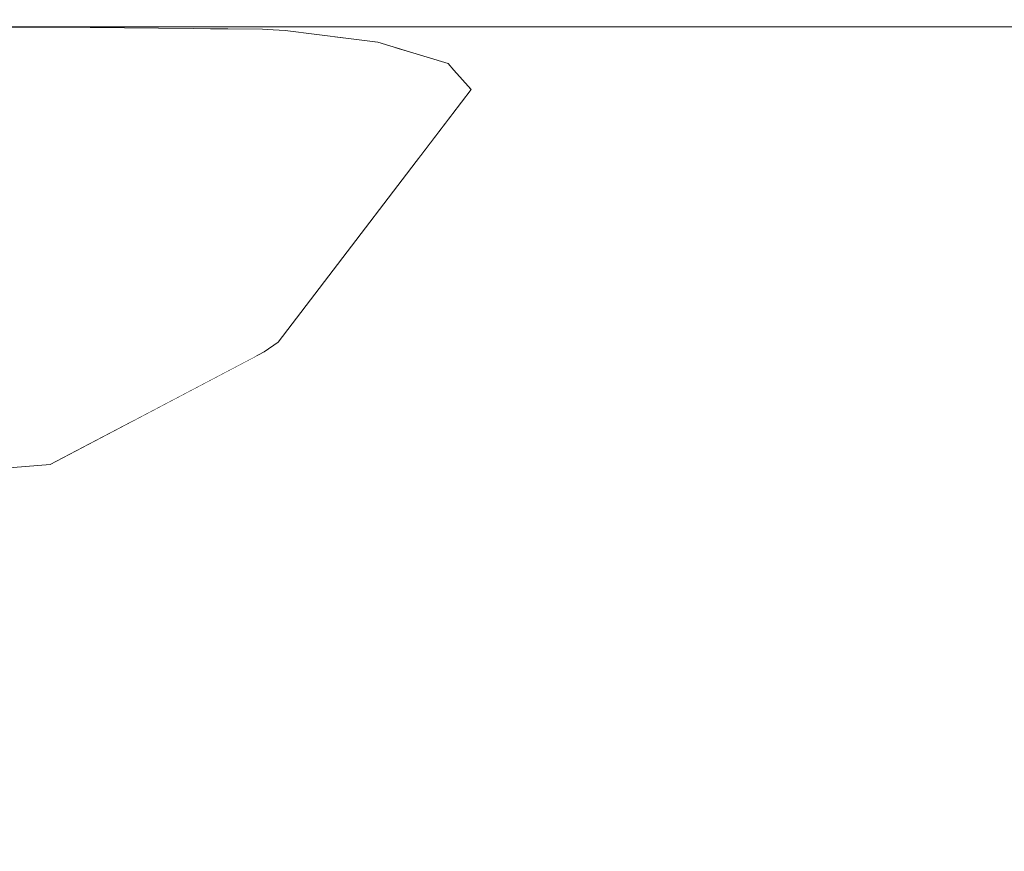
# Model space of a CAD drawing. Header units: millimetres. Extents: x 58537 to 97688, y -8921 to 14216.
# Tile 87 of 189: x 68887 to 68955, y 793 to 851. Entities that reach past the tile are written whole.
import ezdxf

# ---------------------------------------------------------------- set-up
doc = ezdxf.new("R2010")
doc.units = ezdxf.units.MM
doc.header["$MEASUREMENT"] = 0
doc.linetypes.add('Wipeout_Contour', pattern=[1000, 0, -1000])
doc.layers.add('Nowe_A-Armatura', color=7, linetype='Continuous')
doc.layers.add('Nowe_A-Wymiary-Zewnętrzne', color=7, linetype='Continuous')
doc.layers.add('Nowe_A-Armatura_Nr_pióra__1', color=7, linetype='Continuous', lineweight=13)
doc.layers.add('Nowe_A-Wymiary-Zewnętrzne_Nr_pióra__46', color=5, linetype='Continuous', lineweight=15)
doc.layers.add('Nowe_A-Wymiary-Zewnętrzne_Nr_pióra__45', color=7, linetype='Continuous', lineweight=15, true_color=0x40a5ff)
doc.layers.add('Nowe_A-Wymiary-Zewnętrzne_Nr_pióra__85', color=7, linetype='Continuous', lineweight=13, true_color=0x80c2ff)
doc.styles.add('STYL_AUTOMATYCZNY_2', font='arial.ttf')
doc.dimstyles.new('STYL_AUTOMATYCZNY__1', dxfattribs={"dimtxt": 125, "dimasz": 47.5, "dimexe": 0.18, "dimexo": 20, "dimgap": 0, "dimtad": 1, "dimdec": 1, "dimlfac": 0.1, "dimzin": 0, "dimdsep": 46, "dimtxsty": 'STYL_AUTOMATYCZNY_2', "dimblk": 'ARROWHEAD_11', "dimblk1": 'ARROWHEAD_11', "dimblk2": 'ARROWHEAD_11', "dimcen": 0.09, "dimclrd": 256, "dimclre": 256, "dimclrt": 5, "dimadec": 1, "dimazin": 0, "dimtfac": 1, "dimtdec": 4, "dimtmove": 0, "dimatfit": 3, "dimfxl": 0, "dimtolj": 1, "dimtzin": 0, "dimarcsym": 0})

# ---------------------------------------------------------------- blocks, each defined once
blk = doc.blocks.new('ElemPrzekroju_384')
at = {"color": 254, "linetype": 'Wipeout_Contour', "lineweight": 0, "ltscale": 1447302.154633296}
blk.add_wipeout([(68694.251, 690), (68700.168, 689), (68842.287, 689), (68834.763, 644.378), (68827.391, 599.666), (68818.013, 555.323), (68806.934, 511.367), (68802.678, 495.699), (69094.589, 0), (69094.589, 810), (69007.543, 810), (69007.329, 809.27), (69001.28, 791.63), (68994.489, 774.25), (68987.269, 757.06), (68979.719, 740), (68954.72, 740), (68952.32, 727), (68948.76, 714.26), (68944.09, 701.9), (68938.32, 690)], dxfattribs=at).dxf.layer = 'Nowe_A-Armatura'
blk = doc.blocks.new('ElemPrzekroju_385')
at = {"color": 254, "linetype": 'Wipeout_Contour', "lineweight": 0, "ltscale": 344448.001985}
blk.add_wipeout([(68872.83, 849.85), (68887.9, 849.85), (68888.025, 849.984), (68887.822, 849.984), (68886.587, 849.986)], dxfattribs=at).dxf.layer = 'Nowe_A-Armatura'
at = {"color": 254, "linetype": 'Wipeout_Contour', "lineweight": 0, "ltscale": 344549.918882}
blk.add_wipeout([(68902.38, 848.95), (68908.71, 849.322), (68905.29, 849.748), (68903.715, 849.85), (68902.88, 849.85)], dxfattribs=at).dxf.layer = 'Nowe_A-Armatura'
at = {"color": 254, "linetype": 'Wipeout_Contour', "lineweight": 0, "ltscale": 206890.769012}
blk.add_wipeout([(68962.58, 849.85), (68962.45, 850), (68950.509, 850)], dxfattribs=at).dxf.layer = 'Nowe_A-Armatura'
at = {"color": 254, "linetype": 'Wipeout_Contour', "lineweight": 0, "ltscale": 206891.782408}
blk.add_wipeout([(68963.03, 847.47), (68950.509, 847.47), (68963.13, 845.67)], dxfattribs=at).dxf.layer = 'Nowe_A-Armatura'
at = {"color": 254, "linetype": 'Wipeout_Contour', "lineweight": 0, "ltscale": 206658.087864}
blk.add_wipeout([(68872.83, 845.67), (68882.78, 827.33), (68887.31, 845.67)], dxfattribs=at).dxf.layer = 'Nowe_A-Armatura'
at = {"color": 254, "linetype": 'Wipeout_Contour', "lineweight": 0, "ltscale": 206664.075201}
blk.add_wipeout([(68873.56, 791.78), (68888.3, 791.78), (68888.83, 809.56)], dxfattribs=at).dxf.layer = 'Nowe_A-Armatura'
at = {"color": 254, "linetype": 'Wipeout_Contour', "lineweight": 0, "ltscale": 206875.668798}
blk.add_wipeout([(68945.72, 791.78), (68956.88, 791.78), (68959.54, 809.56)], dxfattribs=at).dxf.layer = 'Nowe_A-Armatura'
at = {"color": 254, "linetype": 'Wipeout_Contour', "lineweight": 0, "ltscale": 206649.781767}
blk.add_wipeout([(68872.83, 849.85), (68872.83, 848.95), (68887.9, 849.85)], dxfattribs=at).dxf.layer = 'Nowe_A-Armatura'
at = {"color": 254, "linetype": 'Wipeout_Contour', "lineweight": 0, "ltscale": 206725.246246}
blk.add_wipeout([(68902.895, 849.858), (68902.88, 849.85), (68903.287, 849.854)], dxfattribs=at).dxf.layer = 'Nowe_A-Armatura'
at = {"color": 254, "linetype": 'Wipeout_Contour', "lineweight": 0, "ltscale": 206730.250743}
blk.add_wipeout([(68905.29, 849.748), (68905.29, 849.85), (68904.451, 849.802)], dxfattribs=at).dxf.layer = 'Nowe_A-Armatura'
at = {"color": 254, "linetype": 'Wipeout_Contour', "lineweight": 0, "ltscale": 206879.8049}
blk.add_wipeout([(68950.509, 850), (68950.509, 849.85), (68962.58, 849.85)], dxfattribs=at).dxf.layer = 'Nowe_A-Armatura'
at = {"color": 254, "linetype": 'Wipeout_Contour', "lineweight": 0, "ltscale": 275652.909858}
blk.add_wipeout([(68908.71, 849.322), (68902.38, 848.95), (68911.696, 848.95), (68909.664, 849.203)], dxfattribs=at).dxf.layer = 'Nowe_A-Armatura'
at = {"color": 254, "linetype": 'Wipeout_Contour', "lineweight": 0, "ltscale": 206880.220967}
blk.add_wipeout([(68950.509, 845.67), (68963.13, 845.67), (68950.509, 847.47)], dxfattribs=at).dxf.layer = 'Nowe_A-Armatura'
at = {"color": 254, "linetype": 'Wipeout_Contour', "lineweight": 0, "ltscale": 206650.519707}
blk.add_wipeout([(68888.83, 809.56), (68873.56, 809.56), (68873.56, 791.78)], dxfattribs=at).dxf.layer = 'Nowe_A-Armatura'
at = {"color": 254, "linetype": 'Wipeout_Contour', "lineweight": 0, "ltscale": 206867.343857}
blk.add_wipeout([(68959.54, 809.56), (68947.67, 809.56), (68945.72, 791.78)], dxfattribs=at).dxf.layer = 'Nowe_A-Armatura'
at = {"color": 254, "linetype": 'Wipeout_Contour', "lineweight": 0, "ltscale": 206663.593876}
blk.add_wipeout([(68887.9, 849.85), (68872.83, 848.95), (68887.65, 848.95)], dxfattribs=at).dxf.layer = 'Nowe_A-Armatura'
at = {"color": 254, "linetype": 'Wipeout_Contour', "lineweight": 0, "ltscale": 206725.610319}
blk.add_wipeout([(68903.287, 849.854), (68902.88, 849.85), (68903.715, 849.85)], dxfattribs=at).dxf.layer = 'Nowe_A-Armatura'
at = {"color": 254, "linetype": 'Wipeout_Contour', "lineweight": 0, "ltscale": 206852.186997}
blk.add_wipeout([(68935.96, 849.85), (68950.509, 849.85), (68950.509, 850)], dxfattribs=at).dxf.layer = 'Nowe_A-Armatura'
at = {"color": 254, "linetype": 'Wipeout_Contour', "lineweight": 0, "ltscale": 275649.952903}
blk.add_wipeout([(68901.92, 847.47), (68912.979, 848.558), (68911.696, 848.95), (68902.38, 848.95)], dxfattribs=at).dxf.layer = 'Nowe_A-Armatura'
at = {"color": 254, "linetype": 'Wipeout_Contour', "lineweight": 0, "ltscale": 206839.0145}
blk.add_wipeout([(68932.16, 791.78), (68945.72, 791.78), (68947.67, 809.56)], dxfattribs=at).dxf.layer = 'Nowe_A-Armatura'
at = {"color": 254, "linetype": 'Wipeout_Contour', "lineweight": 0, "ltscale": 206729.21608}
blk.add_wipeout([(68905.29, 849.85), (68903.715, 849.85), (68904.451, 849.802)], dxfattribs=at).dxf.layer = 'Nowe_A-Armatura'
at = {"color": 254, "linetype": 'Wipeout_Contour', "lineweight": 0, "ltscale": 206838.652203}
blk.add_wipeout([(68950.509, 850), (68935.96, 850), (68935.96, 849.85)], dxfattribs=at).dxf.layer = 'Nowe_A-Armatura'
at = {"color": 254, "linetype": 'Wipeout_Contour', "lineweight": 0, "ltscale": 206649.491354}
blk.add_wipeout([(68872.83, 847.47), (68887.65, 848.95), (68872.83, 848.95)], dxfattribs=at).dxf.layer = 'Nowe_A-Armatura'
at = {"color": 254, "linetype": 'Wipeout_Contour', "lineweight": 0, "ltscale": 344586.371801}
blk.add_wipeout([(68912.979, 848.558), (68901.92, 847.47), (68916.3, 847.47), (68916.329, 847.536), (68913.869, 848.287)], dxfattribs=at).dxf.layer = 'Nowe_A-Armatura'
at = {"color": 254, "linetype": 'Wipeout_Contour', "lineweight": 0, "ltscale": 206827.960276}
blk.add_wipeout([(68947.67, 809.56), (68933.67, 809.56), (68932.16, 791.78)], dxfattribs=at).dxf.layer = 'Nowe_A-Armatura'
at = {"color": 254, "linetype": 'Wipeout_Contour', "lineweight": 0, "ltscale": 206663.065305}
blk.add_wipeout([(68887.65, 848.95), (68872.83, 847.47), (68887.42, 847.47)], dxfattribs=at).dxf.layer = 'Nowe_A-Armatura'
at = {"color": 254, "linetype": 'Wipeout_Contour', "lineweight": 0, "ltscale": 206765.083233}
blk.add_wipeout([(68916.3, 847.47), (68916.484, 847.488), (68916.329, 847.536)], dxfattribs=at).dxf.layer = 'Nowe_A-Armatura'
at = {"color": 254, "linetype": 'Wipeout_Contour', "lineweight": 0, "ltscale": 206883.015263}
blk.add_wipeout([(68947.67, 809.56), (68959.54, 809.56), (68961.689, 827.53)], dxfattribs=at).dxf.layer = 'Nowe_A-Armatura'
at = {"color": 254, "linetype": 'Wipeout_Contour', "lineweight": 0, "ltscale": 206694.63194}
blk.add_wipeout([(68887.65, 848.95), (68902.88, 849.85), (68887.9, 849.85)], dxfattribs=at).dxf.layer = 'Nowe_A-Armatura'
at = {"color": 254, "linetype": 'Wipeout_Contour', "lineweight": 0, "ltscale": 206764.699916}
blk.add_wipeout([(68916.484, 847.488), (68916.3, 847.47), (68916.544, 847.47)], dxfattribs=at).dxf.layer = 'Nowe_A-Armatura'
at = {"color": 254, "linetype": 'Wipeout_Contour', "lineweight": 0, "ltscale": 206873.694461}
blk.add_wipeout([(68961.689, 827.53), (68949.26, 827.54), (68947.67, 809.56)], dxfattribs=at).dxf.layer = 'Nowe_A-Armatura'
at = {"color": 254, "linetype": 'Wipeout_Contour', "lineweight": 0, "ltscale": 206708.136734}
blk.add_wipeout([(68902.88, 849.85), (68887.65, 848.95), (68902.38, 848.95)], dxfattribs=at).dxf.layer = 'Nowe_A-Armatura'
at = {"color": 254, "linetype": 'Wipeout_Contour', "lineweight": 0, "ltscale": 206844.6667}
blk.add_wipeout([(68933.67, 809.56), (68947.67, 809.56), (68949.26, 827.54)], dxfattribs=at).dxf.layer = 'Nowe_A-Armatura'
at = {"color": 254, "linetype": 'Wipeout_Contour', "lineweight": 0, "ltscale": 275582.759364}
blk.add_wipeout([(68888.025, 849.984), (68887.9, 849.85), (68895.607, 849.926), (68889.47, 849.983)], dxfattribs=at).dxf.layer = 'Nowe_A-Armatura'
at = {"color": 254, "linetype": 'Wipeout_Contour', "lineweight": 0, "ltscale": 206693.612632}
blk.add_wipeout([(68887.42, 847.47), (68902.38, 848.95), (68887.65, 848.95)], dxfattribs=at).dxf.layer = 'Nowe_A-Armatura'
at = {"color": 254, "linetype": 'Wipeout_Contour', "lineweight": 0, "ltscale": 206832.960709}
blk.add_wipeout([(68949.26, 827.54), (68934.92, 827.54), (68933.67, 809.56)], dxfattribs=at).dxf.layer = 'Nowe_A-Armatura'
at = {"color": 254, "linetype": 'Wipeout_Contour', "lineweight": 0, "ltscale": 275609.723694}
blk.add_wipeout([(68887.9, 849.85), (68902.88, 849.85), (68902.895, 849.858), (68895.607, 849.926)], dxfattribs=at).dxf.layer = 'Nowe_A-Armatura'
at = {"color": 254, "linetype": 'Wipeout_Contour', "lineweight": 0, "ltscale": 206706.897215}
blk.add_wipeout([(68902.38, 848.95), (68887.42, 847.47), (68901.92, 847.47)], dxfattribs=at).dxf.layer = 'Nowe_A-Armatura'
at = {"color": 254, "linetype": 'Wipeout_Contour', "lineweight": 0, "ltscale": 206888.791992}
blk.add_wipeout([(68949.26, 827.54), (68961.689, 827.53), (68963.129, 845.67)], dxfattribs=at).dxf.layer = 'Nowe_A-Armatura'
at = {"color": 254, "linetype": 'Wipeout_Contour', "lineweight": 0, "ltscale": 206681.987272}
blk.add_wipeout([(68889.47, 849.983), (68889.47, 850), (68887.822, 849.984)], dxfattribs=at).dxf.layer = 'Nowe_A-Armatura'
at = {"color": 254, "linetype": 'Wipeout_Contour', "lineweight": 0, "ltscale": 275630.966798}
blk.add_wipeout([(68903.715, 849.85), (68905.29, 849.85), (68905.29, 850), (68896.533, 849.917)], dxfattribs=at).dxf.layer = 'Nowe_A-Armatura'
at = {"color": 254, "linetype": 'Wipeout_Contour', "lineweight": 0, "ltscale": 206649.202788}
blk.add_wipeout([(68872.83, 845.67), (68887.42, 847.47), (68872.83, 847.47)], dxfattribs=at).dxf.layer = 'Nowe_A-Armatura'
at = {"color": 254, "linetype": 'Wipeout_Contour', "lineweight": 0, "ltscale": 206878.651003}
blk.add_wipeout([(68949.26, 827.54), (68963.129, 845.67), (68950.509, 845.67)], dxfattribs=at).dxf.layer = 'Nowe_A-Armatura'
at = {"color": 254, "linetype": 'Wipeout_Contour', "lineweight": 0, "ltscale": 206666.192126}
blk.add_wipeout([(68889.47, 850), (68873.56, 849.998), (68887.822, 849.984)], dxfattribs=at).dxf.layer = 'Nowe_A-Armatura'
at = {"color": 254, "linetype": 'Wipeout_Contour', "lineweight": 0, "ltscale": 206662.654898}
blk.add_wipeout([(68887.42, 847.47), (68872.83, 845.67), (68887.31, 845.67)], dxfattribs=at).dxf.layer = 'Nowe_A-Armatura'
at = {"color": 254, "linetype": 'Wipeout_Contour', "lineweight": 0, "ltscale": 206849.381363}
blk.add_wipeout([(68934.92, 827.54), (68949.26, 827.54), (68950.509, 845.67)], dxfattribs=at).dxf.layer = 'Nowe_A-Armatura'
at = {"color": 254, "linetype": 'Wipeout_Contour', "lineweight": 0, "ltscale": 275602.297078}
blk.add_wipeout([(68905.29, 850), (68889.47, 850), (68889.47, 849.983), (68896.533, 849.917)], dxfattribs=at).dxf.layer = 'Nowe_A-Armatura'
at = {"color": 254, "linetype": 'Wipeout_Contour', "lineweight": 0, "ltscale": 206681.867654}
blk.add_wipeout([(68896.49, 827.3), (68887.31, 845.67), (68882.78, 827.33)], dxfattribs=at).dxf.layer = 'Nowe_A-Armatura'
at = {"color": 254, "linetype": 'Wipeout_Contour', "lineweight": 0, "ltscale": 206837.167512}
blk.add_wipeout([(68950.509, 845.67), (68935.96, 845.67), (68934.92, 827.54)], dxfattribs=at).dxf.layer = 'Nowe_A-Armatura'
at = {"layer": 'Nowe_A-Armatura_Nr_pióra__1', "color": 7, "linetype": 'Continuous', "lineweight": 13}
blk.add_line((68889.47, 850), (68873.56, 850), dxfattribs=at)
at = {"color": 254, "linetype": 'Wipeout_Contour', "lineweight": 0, "ltscale": 206852.053084}
blk.add_wipeout([(68935.96, 845.67), (68950.509, 845.67), (68950.509, 847.47)], dxfattribs=at).dxf.layer = 'Nowe_A-Armatura'
at = {"color": 254, "linetype": 'Wipeout_Contour', "lineweight": 0, "ltscale": 206700.734431}
blk.add_wipeout([(68887.31, 845.67), (68896.49, 827.3), (68901.72, 845.67)], dxfattribs=at).dxf.layer = 'Nowe_A-Armatura'
at = {"color": 254, "linetype": 'Wipeout_Contour', "lineweight": 0, "ltscale": 206692.761966}
blk.add_wipeout([(68887.31, 845.67), (68901.92, 847.47), (68887.42, 847.47)], dxfattribs=at).dxf.layer = 'Nowe_A-Armatura'
at = {"color": 254, "linetype": 'Wipeout_Contour', "lineweight": 0, "ltscale": 206838.538485}
blk.add_wipeout([(68950.509, 847.47), (68935.96, 847.47), (68935.96, 845.67)], dxfattribs=at).dxf.layer = 'Nowe_A-Armatura'
at = {"color": 254, "linetype": 'Wipeout_Contour', "lineweight": 0, "ltscale": 344473.462927}
blk.add_wipeout([(68882.78, 827.33), (68885.781, 819.492), (68889.062, 819.763), (68894.806, 822.788), (68896.49, 827.3)], dxfattribs=at).dxf.layer = 'Nowe_A-Armatura'
at = {"color": 254, "linetype": 'Wipeout_Contour', "lineweight": 0, "ltscale": 206891.539788}
blk.add_wipeout([(68962.819, 848.95), (68950.509, 848.95), (68963.03, 847.47)], dxfattribs=at).dxf.layer = 'Nowe_A-Armatura'
at = {"color": 254, "linetype": 'Wipeout_Contour', "lineweight": 0, "ltscale": 206706.047775}
blk.add_wipeout([(68901.92, 847.47), (68887.31, 845.67), (68901.72, 845.67)], dxfattribs=at).dxf.layer = 'Nowe_A-Armatura'
at = {"color": 254, "linetype": 'Wipeout_Contour', "lineweight": 0, "ltscale": 275552.131913}
blk.add_wipeout([(68873.56, 809.56), (68888.83, 809.56), (68889.062, 819.763), (68881.945, 819.175)], dxfattribs=at).dxf.layer = 'Nowe_A-Armatura'
at = {"color": 254, "linetype": 'Wipeout_Contour', "lineweight": 0, "ltscale": 206880.183374}
blk.add_wipeout([(68950.509, 847.47), (68963.03, 847.47), (68950.509, 848.95)], dxfattribs=at).dxf.layer = 'Nowe_A-Armatura'
at = {"color": 254, "linetype": 'Wipeout_Contour', "lineweight": 0, "ltscale": 413447.600292}
blk.add_wipeout([(68896.49, 827.3), (68903.327, 827.275), (68903.831, 827.54), (68904.808, 828.218), (68907.803, 832.136), (68901.72, 845.67)], dxfattribs=at).dxf.layer = 'Nowe_A-Armatura'
at = {"color": 254, "linetype": 'Wipeout_Contour', "lineweight": 0, "ltscale": 206708.933958}
blk.add_wipeout([(68888.3, 791.78), (68903.17, 791.78), (68904.06, 809.56)], dxfattribs=at).dxf.layer = 'Nowe_A-Armatura'
at = {"color": 254, "linetype": 'Wipeout_Contour', "lineweight": 0, "ltscale": 206852.11548}
blk.add_wipeout([(68935.96, 847.47), (68950.509, 847.47), (68950.509, 848.95)], dxfattribs=at).dxf.layer = 'Nowe_A-Armatura'
at = {"color": 254, "linetype": 'Wipeout_Contour', "lineweight": 0, "ltscale": 275660.197923}
blk.add_wipeout([(68901.72, 845.67), (68907.803, 832.136), (68914.431, 840.81), (68916.02, 845.67)], dxfattribs=at).dxf.layer = 'Nowe_A-Armatura'
at = {"color": 254, "linetype": 'Wipeout_Contour', "lineweight": 0, "ltscale": 206703.395621}
blk.add_wipeout([(68894.806, 822.788), (68897.434, 824.172), (68896.49, 827.3)], dxfattribs=at).dxf.layer = 'Nowe_A-Armatura'
at = {"color": 254, "linetype": 'Wipeout_Contour', "lineweight": 0, "ltscale": 206695.722999}
blk.add_wipeout([(68904.06, 809.56), (68888.83, 809.56), (68888.3, 791.78)], dxfattribs=at).dxf.layer = 'Nowe_A-Armatura'
at = {"color": 254, "linetype": 'Wipeout_Contour', "lineweight": 0, "ltscale": 206838.597015}
blk.add_wipeout([(68950.509, 848.95), (68935.96, 848.95), (68935.96, 847.47)], dxfattribs=at).dxf.layer = 'Nowe_A-Armatura'
at = {"color": 254, "linetype": 'Wipeout_Contour', "lineweight": 0, "ltscale": 206736.042507}
blk.add_wipeout([(68901.72, 845.67), (68916.3, 847.47), (68901.92, 847.47)], dxfattribs=at).dxf.layer = 'Nowe_A-Armatura'
at = {"color": 254, "linetype": 'Wipeout_Contour', "lineweight": 0, "ltscale": 206712.480238}
blk.add_wipeout([(68896.49, 827.3), (68897.434, 824.172), (68903.327, 827.275)], dxfattribs=at).dxf.layer = 'Nowe_A-Armatura'
at = {"color": 254, "linetype": 'Wipeout_Contour', "lineweight": 0, "ltscale": 206891.13292}
blk.add_wipeout([(68962.819, 848.95), (68962.58, 849.85), (68950.509, 849.85)], dxfattribs=at).dxf.layer = 'Nowe_A-Armatura'
at = {"color": 254, "linetype": 'Wipeout_Contour', "lineweight": 0, "ltscale": 206749.140041}
blk.add_wipeout([(68916.3, 847.47), (68901.72, 845.67), (68916.02, 845.67)], dxfattribs=at).dxf.layer = 'Nowe_A-Armatura'
at = {"color": 254, "linetype": 'Wipeout_Contour', "lineweight": 0, "ltscale": 206711.699757}
blk.add_wipeout([(68888.83, 809.56), (68904.06, 809.56), (68904.79, 827.54)], dxfattribs=at).dxf.layer = 'Nowe_A-Armatura'
at = {"color": 254, "linetype": 'Wipeout_Contour', "lineweight": 0, "ltscale": 206880.020863}
blk.add_wipeout([(68950.509, 849.85), (68950.509, 848.95), (68962.819, 848.95)], dxfattribs=at).dxf.layer = 'Nowe_A-Armatura'
at = {"color": 254, "linetype": 'Wipeout_Contour', "lineweight": 0, "ltscale": 206762.475747}
blk.add_wipeout([(68914.431, 840.81), (68916.731, 843.82), (68916.02, 845.67)], dxfattribs=at).dxf.layer = 'Nowe_A-Armatura'
at = {"color": 254, "linetype": 'Wipeout_Contour', "lineweight": 0, "ltscale": 275606.13661}
blk.add_wipeout([(68904.79, 827.54), (68903.831, 827.54), (68889.062, 819.763), (68888.83, 809.56)], dxfattribs=at).dxf.layer = 'Nowe_A-Armatura'
at = {"color": 254, "linetype": 'Wipeout_Contour', "lineweight": 0, "ltscale": 206852.162975}
blk.add_wipeout([(68935.96, 848.95), (68950.509, 848.95), (68950.509, 849.85)], dxfattribs=at).dxf.layer = 'Nowe_A-Armatura'
at = {"color": 254, "linetype": 'Wipeout_Contour', "lineweight": 0, "ltscale": 206766.609418}
blk.add_wipeout([(68918.145, 845.67), (68916.02, 845.67), (68916.731, 843.82)], dxfattribs=at).dxf.layer = 'Nowe_A-Armatura'
at = {"color": 254, "linetype": 'Wipeout_Contour', "lineweight": 0, "ltscale": 206727.857334}
blk.add_wipeout([(68903.831, 827.54), (68904.79, 827.54), (68904.808, 828.218)], dxfattribs=at).dxf.layer = 'Nowe_A-Armatura'
at = {"color": 254, "linetype": 'Wipeout_Contour', "lineweight": 0, "ltscale": 206753.549921}
blk.add_wipeout([(68903.17, 791.78), (68917.88, 791.78), (68919.08, 809.56)], dxfattribs=at).dxf.layer = 'Nowe_A-Armatura'
at = {"color": 254, "linetype": 'Wipeout_Contour', "lineweight": 0, "ltscale": 206838.63741}
blk.add_wipeout([(68950.509, 849.85), (68935.96, 849.85), (68935.96, 848.95)], dxfattribs=at).dxf.layer = 'Nowe_A-Armatura'
at = {"color": 254, "linetype": 'Wipeout_Contour', "lineweight": 0, "ltscale": 344610.34492}
blk.add_wipeout([(68916.3, 847.47), (68916.02, 845.67), (68917.931, 845.91), (68916.945, 847.019), (68916.544, 847.47)], dxfattribs=at).dxf.layer = 'Nowe_A-Armatura'
at = {"color": 254, "linetype": 'Wipeout_Contour', "lineweight": 0, "ltscale": 206740.817619}
blk.add_wipeout([(68919.08, 809.56), (68904.06, 809.56), (68903.17, 791.78)], dxfattribs=at).dxf.layer = 'Nowe_A-Armatura'
at = {"layer": 'Nowe_A-Armatura_Nr_pióra__1', "color": 7, "linetype": 'Continuous', "lineweight": 13}
blk.add_line((68962.45, 850), (68950.509, 850), dxfattribs=at)
at = {"color": 254, "linetype": 'Wipeout_Contour', "lineweight": 0, "ltscale": 206767.258317}
blk.add_wipeout([(68916.02, 845.67), (68918.145, 845.67), (68917.931, 845.91)], dxfattribs=at).dxf.layer = 'Nowe_A-Armatura'
at = {"color": 254, "linetype": 'Wipeout_Contour', "lineweight": 0, "ltscale": 206757.23208}
blk.add_wipeout([(68904.06, 809.56), (68919.08, 809.56), (68920.06, 827.54)], dxfattribs=at).dxf.layer = 'Nowe_A-Armatura'
at = {"color": 254, "linetype": 'Wipeout_Contour', "lineweight": 0, "ltscale": 206744.061582}
blk.add_wipeout([(68920.06, 827.54), (68904.79, 827.54), (68904.06, 809.56)], dxfattribs=at).dxf.layer = 'Nowe_A-Armatura'
at = {"color": 254, "linetype": 'Wipeout_Contour', "lineweight": 0, "ltscale": 206760.356289}
blk.add_wipeout([(68904.79, 827.54), (68920.06, 827.54), (68920.84, 845.67)], dxfattribs=at).dxf.layer = 'Nowe_A-Armatura'
at = {"color": 254, "linetype": 'Wipeout_Contour', "lineweight": 0, "ltscale": 206797.147207}
blk.add_wipeout([(68917.88, 791.78), (68932.16, 791.78), (68933.67, 809.56)], dxfattribs=at).dxf.layer = 'Nowe_A-Armatura'
at = {"color": 254, "linetype": 'Wipeout_Contour', "lineweight": 0, "ltscale": 275669.072258}
blk.add_wipeout([(68920.84, 845.67), (68918.145, 845.67), (68904.808, 828.218), (68904.79, 827.54)], dxfattribs=at).dxf.layer = 'Nowe_A-Armatura'
at = {"color": 254, "linetype": 'Wipeout_Contour', "lineweight": 0, "ltscale": 206785.114548}
blk.add_wipeout([(68933.67, 809.56), (68919.08, 809.56), (68917.88, 791.78)], dxfattribs=at).dxf.layer = 'Nowe_A-Armatura'
at = {"color": 254, "linetype": 'Wipeout_Contour', "lineweight": 0, "ltscale": 275697.249647}
blk.add_wipeout([(68918.145, 845.67), (68920.84, 845.67), (68920.84, 847.47), (68916.945, 847.019)], dxfattribs=at).dxf.layer = 'Nowe_A-Armatura'
at = {"color": 254, "linetype": 'Wipeout_Contour', "lineweight": 0, "ltscale": 206801.71663}
blk.add_wipeout([(68919.08, 809.56), (68933.67, 809.56), (68934.92, 827.54)], dxfattribs=at).dxf.layer = 'Nowe_A-Armatura'
at = {"layer": 'Nowe_A-Armatura_Nr_pióra__1', "color": 7, "linetype": 'Continuous', "lineweight": 13, "flags": 128}
blk.add_lwpolyline([(68662.69, 818.665), (68769.474, 818.665), (68873.56, 818.665), (68881.945, 819.175), (68889.062, 819.763), (68903.831, 827.54), (68904.808, 828.218), (68918.145, 845.67)], dxfattribs=at)
at = {"color": 254, "linetype": 'Wipeout_Contour', "lineweight": 0, "ltscale": 206770.367522}
blk.add_wipeout([(68920.84, 847.47), (68916.544, 847.47), (68916.945, 847.019)], dxfattribs=at).dxf.layer = 'Nowe_A-Armatura'
at = {"color": 254, "linetype": 'Wipeout_Contour', "lineweight": 0, "ltscale": 206789.19213}
blk.add_wipeout([(68934.92, 827.54), (68920.06, 827.54), (68919.08, 809.56)], dxfattribs=at).dxf.layer = 'Nowe_A-Armatura'
at = {"color": 254, "linetype": 'Wipeout_Contour', "lineweight": 0, "ltscale": 206805.61979}
blk.add_wipeout([(68920.06, 827.54), (68934.92, 827.54), (68935.96, 845.67)], dxfattribs=at).dxf.layer = 'Nowe_A-Armatura'
at = {"color": 254, "linetype": 'Wipeout_Contour', "lineweight": 0, "ltscale": 206792.658467}
blk.add_wipeout([(68935.96, 845.67), (68920.84, 845.67), (68920.06, 827.54)], dxfattribs=at).dxf.layer = 'Nowe_A-Armatura'
at = {"color": 254, "linetype": 'Wipeout_Contour', "lineweight": 0, "ltscale": 206807.836414}
blk.add_wipeout([(68920.84, 845.67), (68935.96, 845.67), (68935.96, 847.47)], dxfattribs=at).dxf.layer = 'Nowe_A-Armatura'
at = {"color": 254, "linetype": 'Wipeout_Contour', "lineweight": 0, "ltscale": 206793.751865}
blk.add_wipeout([(68935.96, 847.47), (68920.84, 847.47), (68920.84, 845.67)], dxfattribs=at).dxf.layer = 'Nowe_A-Armatura'
at = {"color": 254, "linetype": 'Wipeout_Contour', "lineweight": 0, "ltscale": 275692.573379}
blk.add_wipeout([(68916.544, 847.47), (68920.84, 847.47), (68920.84, 848.95), (68913.869, 848.287)], dxfattribs=at).dxf.layer = 'Nowe_A-Armatura'
at = {"layer": 'Nowe_A-Armatura_Nr_pióra__1', "color": 7, "linetype": 'Continuous', "lineweight": 13, "flags": 128}
blk.add_lwpolyline([(68918.145, 845.67), (68916.945, 847.019), (68916.544, 847.47)], dxfattribs=at)
at = {"color": 254, "linetype": 'Wipeout_Contour', "lineweight": 0, "ltscale": 206762.352077}
blk.add_wipeout([(68920.84, 848.95), (68911.696, 848.95), (68913.869, 848.287)], dxfattribs=at).dxf.layer = 'Nowe_A-Armatura'
at = {"color": 254, "linetype": 'Wipeout_Contour', "lineweight": 0, "ltscale": 275683.777724}
blk.add_wipeout([(68911.696, 848.95), (68920.84, 848.95), (68920.84, 849.85), (68909.664, 849.203)], dxfattribs=at).dxf.layer = 'Nowe_A-Armatura'
at = {"color": 254, "linetype": 'Wipeout_Contour', "lineweight": 0, "ltscale": 275662.763136}
blk.add_wipeout([(68920.84, 849.85), (68905.29, 849.85), (68905.29, 849.748), (68909.664, 849.203)], dxfattribs=at).dxf.layer = 'Nowe_A-Armatura'
at = {"color": 254, "linetype": 'Wipeout_Contour', "lineweight": 0, "ltscale": 206762.183836}
blk.add_wipeout([(68905.29, 849.85), (68920.84, 849.85), (68920.84, 850)], dxfattribs=at).dxf.layer = 'Nowe_A-Armatura'
at = {"color": 254, "linetype": 'Wipeout_Contour', "lineweight": 0, "ltscale": 206807.898824}
blk.add_wipeout([(68920.84, 847.47), (68935.96, 847.47), (68935.96, 848.95)], dxfattribs=at).dxf.layer = 'Nowe_A-Armatura'
at = {"color": 254, "linetype": 'Wipeout_Contour', "lineweight": 0, "ltscale": 206747.649124}
blk.add_wipeout([(68920.84, 850), (68905.29, 850), (68905.29, 849.85)], dxfattribs=at).dxf.layer = 'Nowe_A-Armatura'
at = {"color": 254, "linetype": 'Wipeout_Contour', "lineweight": 0, "ltscale": 206793.810409}
blk.add_wipeout([(68935.96, 848.95), (68920.84, 848.95), (68920.84, 847.47)], dxfattribs=at).dxf.layer = 'Nowe_A-Armatura'
at = {"layer": 'Nowe_A-Armatura_Nr_pióra__1', "color": 7, "linetype": 'Continuous', "lineweight": 13}
blk.add_line((68905.29, 850), (68889.47, 850), dxfattribs=at)
at = {"layer": 'Nowe_A-Armatura_Nr_pióra__1', "color": 7, "linetype": 'Continuous', "lineweight": 13, "flags": 128}
blk.add_lwpolyline([(68916.544, 847.47), (68913.869, 848.287), (68911.696, 848.95), (68909.664, 849.203), (68905.29, 849.748), (68904.451, 849.802), (68903.715, 849.85), (68896.533, 849.917), (68889.47, 849.983), (68887.822, 849.984), (68873.56, 849.998), (68664.893, 849.998), (68662.69, 849.998), (68662.546, 849.997), (68656.1, 849.921), (68651.735, 849.85), (68649.56, 849.606), (68644.942, 848.95), (68643.1, 848.309), (68641.134, 847.47)], dxfattribs=at)
at = {"color": 254, "linetype": 'Wipeout_Contour', "lineweight": 0, "ltscale": 206807.946328}
blk.add_wipeout([(68920.84, 848.95), (68935.96, 848.95), (68935.96, 849.85)], dxfattribs=at).dxf.layer = 'Nowe_A-Armatura'
at = {"color": 254, "linetype": 'Wipeout_Contour', "lineweight": 0, "ltscale": 206793.850812}
blk.add_wipeout([(68935.96, 849.85), (68920.84, 849.85), (68920.84, 848.95)], dxfattribs=at).dxf.layer = 'Nowe_A-Armatura'
at = {"color": 254, "linetype": 'Wipeout_Contour', "lineweight": 0, "ltscale": 206807.970356}
blk.add_wipeout([(68920.84, 849.85), (68935.96, 849.85), (68935.96, 850)], dxfattribs=at).dxf.layer = 'Nowe_A-Armatura'
at = {"color": 254, "linetype": 'Wipeout_Contour', "lineweight": 0, "ltscale": 206793.865608}
blk.add_wipeout([(68935.96, 850), (68920.84, 850), (68920.84, 849.85)], dxfattribs=at).dxf.layer = 'Nowe_A-Armatura'
at = {"layer": 'Nowe_A-Armatura_Nr_pióra__1', "color": 7, "linetype": 'Continuous', "lineweight": 13}
for p, q in [((68920.84, 850), (68905.29, 850)), ((68935.96, 850), (68920.84, 850)), ((68950.509, 850), (68935.96, 850))]:
    blk.add_line(p, q, dxfattribs=at)
blk = doc.blocks.new('*D1013')
at = {"layer": 'Nowe_A-Wymiary-Zewnętrzne_Nr_pióra__45', "linetype": 'Continuous', "lineweight": 15, "true_color": 0x40a5ff}
for points in [[(93173.538, 2200), (93174.489, 2195.216), (93177.199, 2191.161), (93181.254, 2188.452), (93186.038, 2187.5), (93190.822, 2188.452), (93194.877, 2191.161), (93197.586, 2195.216), (93198.538, 2200), (93197.586, 2204.784), (93194.877, 2208.839), (93190.822, 2211.548), (93186.038, 2212.5), (93181.254, 2211.548), (93177.199, 2208.839), (93174.489, 2204.784)], [(93173.538, 0), (93174.489, -4.784), (93177.199, -8.839), (93181.254, -11.548), (93186.038, -12.5), (93190.822, -11.548), (93194.877, -8.839), (93197.586, -4.784), (93198.538, 0), (93197.586, 4.784), (93194.877, 8.839), (93190.822, 11.548), (93186.038, 12.5), (93181.254, 11.548), (93177.199, 8.839), (93174.489, 4.784)]]:
    blk.add_hatch(color=161, dxfattribs=at).paths.add_polyline_path(points)
at = {"layer": 'Nowe_A-Wymiary-Zewnętrzne_Nr_pióra__45', "color": 161, "linetype": 'Continuous', "lineweight": 15, "true_color": 0x40a5ff}
for centre in [(93186.038, 2200), (93186.038, 0)]:
    blk.add_circle(centre, 12.5, dxfattribs=at)
at = {"layer": 'Nowe_A-Wymiary-Zewnętrzne_Nr_pióra__85', "color": 151, "linetype": 'Continuous', "lineweight": 13, "true_color": 0x80c2ff}
for p, q in [((93173.538, 2200), (93139.163, 2200)), ((93232.913, 2200), (93198.538, 2200)), ((93186.038, 12.5), (93186.038, 2187.5)), ((93173.538, 0), (93139.163, 0)), ((93232.913, 0), (93198.538, 0))]:
    blk.add_line(p, q, dxfattribs=at)
at = {"layer": 'Nowe_A-Wymiary-Zewnętrzne_Nr_pióra__46', "color": 5, "lineweight": 15, "char_height": 125, "attachment_point": 7, "rotation": 90, "style": 'STYL_AUTOMATYCZNY_2'}
for s, insert in [('\\A1;{\\pql;\\fArial|b0|i0|c238|p0;\\W1.000000;220,0}', (93161.038, 1052.33)), ('\\A1;{\\pql;\\fArial|b0|i0|c238|p0;\\W1.000000;14,0}', (93161.038, 12.5))]:
    blk.add_mtext(s, dxfattribs=dict(at, insert=insert))
blk = doc.blocks.new('ARROWHEAD_11')
at = {"color": 0, "linetype": 'Continuous', "lineweight": 0}
blk.add_line((0, 0), (-1, 0), dxfattribs=at)
at = {"color": 0, "linetype": 'Continuous', "lineweight": 0, "const_width": 0.25, "flags": 128}
blk.add_lwpolyline([(-0.125, 0, 1), (0.125, 0, 1)], format="xyb", close=True, dxfattribs=at)
blk = doc.blocks.new('*D1027')
at = {"layer": 'Nowe_A-Wymiary-Zewnętrzne_Nr_pióra__45', "linetype": 'Continuous', "lineweight": 15, "true_color": 0x40a5ff}
for points in [[(93506.731, 12845.374), (93507.682, 12840.591), (93510.392, 12836.535), (93514.447, 12833.826), (93519.231, 12832.874), (93524.014, 12833.826), (93528.07, 12836.535), (93530.779, 12840.591), (93531.731, 12845.374), (93530.779, 12850.158), (93528.07, 12854.213), (93524.014, 12856.923), (93519.231, 12857.874), (93514.447, 12856.923), (93510.392, 12854.213), (93507.682, 12850.158)], [(93506.731, -450), (93507.682, -454.784), (93510.392, -458.839), (93514.447, -461.548), (93519.231, -462.5), (93524.014, -461.548), (93528.07, -458.839), (93530.779, -454.784), (93531.731, -450), (93530.779, -445.216), (93528.07, -441.161), (93524.014, -438.452), (93519.231, -437.5), (93514.447, -438.452), (93510.392, -441.161), (93507.682, -445.216)]]:
    blk.add_hatch(color=161, dxfattribs=at).paths.add_polyline_path(points)
at = {"layer": 'Nowe_A-Wymiary-Zewnętrzne_Nr_pióra__45', "color": 161, "linetype": 'Continuous', "lineweight": 15, "true_color": 0x40a5ff}
for centre in [(93519.231, 12845.374), (93519.231, -450)]:
    blk.add_circle(centre, 12.5, dxfattribs=at)
at = {"layer": 'Nowe_A-Wymiary-Zewnętrzne_Nr_pióra__85', "color": 151, "linetype": 'Continuous', "lineweight": 13, "true_color": 0x80c2ff}
for p, q in [((93519.231, 12857.874), (93519.231, 12870.374)), ((93506.731, 12845.374), (93472.356, 12845.374)), ((93566.106, 12845.374), (93531.731, 12845.374)), ((93519.231, -437.5), (93519.231, 12832.874)), ((93506.731, -450), (93472.356, -450)), ((93566.106, -450), (93531.731, -450)), ((93519.231, -475), (93519.231, -462.5))]:
    blk.add_line(p, q, dxfattribs=at)
at = {"layer": 'Nowe_A-Wymiary-Zewnętrzne_Nr_pióra__46', "color": 5, "lineweight": 15, "insert": (93494.231, 5911.708), "char_height": 125, "attachment_point": 7, "rotation": 90, "style": 'STYL_AUTOMATYCZNY_2'}
blk.add_mtext('\\A1;{\\pql;\\fArial|b0|i0|c238|p0;\\W1.000000;1\xa0329,5}', dxfattribs=at)
blk = doc.blocks.new('*D1032')
at = {"layer": 'Nowe_A-Wymiary-Zewnętrzne_Nr_pióra__45', "linetype": 'Continuous', "lineweight": 15, "true_color": 0x40a5ff}
for points in [[(90228.509, 2200), (90229.46, 2195.216), (90232.17, 2191.161), (90236.225, 2188.452), (90241.009, 2187.5), (90245.792, 2188.452), (90249.848, 2191.161), (90252.557, 2195.216), (90253.509, 2200), (90252.557, 2204.784), (90249.848, 2208.839), (90245.792, 2211.548), (90241.009, 2212.5), (90236.225, 2211.548), (90232.17, 2208.839), (90229.46, 2204.784)], [(90228.509, 0), (90229.46, -4.784), (90232.17, -8.839), (90236.225, -11.548), (90241.009, -12.5), (90245.792, -11.548), (90249.848, -8.839), (90252.557, -4.784), (90253.509, 0), (90252.557, 4.784), (90249.848, 8.839), (90245.792, 11.548), (90241.009, 12.5), (90236.225, 11.548), (90232.17, 8.839), (90229.46, 4.784)]]:
    blk.add_hatch(color=161, dxfattribs=at).paths.add_polyline_path(points)
at = {"layer": 'Nowe_A-Wymiary-Zewnętrzne_Nr_pióra__45', "color": 161, "linetype": 'Continuous', "lineweight": 15, "true_color": 0x40a5ff}
for centre in [(90241.009, 2200), (90241.009, 0)]:
    blk.add_circle(centre, 12.5, dxfattribs=at)
at = {"layer": 'Nowe_A-Wymiary-Zewnętrzne_Nr_pióra__85', "color": 151, "linetype": 'Continuous', "lineweight": 13, "true_color": 0x80c2ff}
for p, q in [((90228.509, 2200), (90194.134, 2200)), ((90287.884, 2200), (90253.509, 2200)), ((90241.009, 12.5), (90241.009, 2187.5)), ((90228.509, 0), (90194.134, 0)), ((90287.884, 0), (90253.509, 0))]:
    blk.add_line(p, q, dxfattribs=at)
at = {"layer": 'Nowe_A-Wymiary-Zewnętrzne_Nr_pióra__46', "color": 5, "lineweight": 15, "char_height": 125, "attachment_point": 7, "rotation": 90, "style": 'STYL_AUTOMATYCZNY_2'}
for s, insert in [('\\A1;{\\pql;\\fArial|b0|i0|c238|p0;\\W1.000000;34,0}', (90216.009, 1853.85)), ('\\A1;{\\pql;\\fArial|b0|i0|c238|p0;\\W1.000000;220,0}', (90216.009, 718.68))]:
    blk.add_mtext(s, dxfattribs=dict(at, insert=insert))
blk = doc.blocks.new('*D1049')
at = {"layer": 'Nowe_A-Wymiary-Zewnętrzne_Nr_pióra__45', "linetype": 'Continuous', "lineweight": 15, "true_color": 0x40a5ff}
for points in [[(77300.152, 1370), (77301.104, 1365.216), (77303.813, 1361.161), (77307.869, 1358.452), (77312.652, 1357.5), (77317.436, 1358.452), (77321.491, 1361.161), (77324.201, 1365.216), (77325.152, 1370), (77324.201, 1374.784), (77321.491, 1378.839), (77317.436, 1381.548), (77312.652, 1382.5), (77307.869, 1381.548), (77303.813, 1378.839), (77301.104, 1374.784)], [(77300.152, 0), (77301.104, -4.784), (77303.813, -8.839), (77307.869, -11.548), (77312.652, -12.5), (77317.436, -11.548), (77321.491, -8.839), (77324.201, -4.784), (77325.152, 0), (77324.201, 4.784), (77321.491, 8.839), (77317.436, 11.548), (77312.652, 12.5), (77307.869, 11.548), (77303.813, 8.839), (77301.104, 4.784)]]:
    blk.add_hatch(color=161, dxfattribs=at).paths.add_polyline_path(points)
at = {"layer": 'Nowe_A-Wymiary-Zewnętrzne_Nr_pióra__45', "color": 161, "linetype": 'Continuous', "lineweight": 15, "true_color": 0x40a5ff}
for centre in [(77312.652, 1370), (77312.652, 0)]:
    blk.add_circle(centre, 12.5, dxfattribs=at)
at = {"layer": 'Nowe_A-Wymiary-Zewnętrzne_Nr_pióra__85', "color": 151, "linetype": 'Continuous', "lineweight": 13, "true_color": 0x80c2ff}
for p, q in [((77300.152, 1370), (77265.777, 1370)), ((77359.527, 1370), (77325.152, 1370)), ((77312.652, 12.5), (77312.652, 1357.5)), ((77300.152, 0), (77265.777, 0)), ((77359.527, 0), (77325.152, 0))]:
    blk.add_line(p, q, dxfattribs=at)
at = {"layer": 'Nowe_A-Wymiary-Zewnętrzne_Nr_pióra__46', "color": 5, "lineweight": 15, "char_height": 125, "attachment_point": 7, "rotation": 90, "style": 'STYL_AUTOMATYCZNY_2'}
for s, insert in [('\\A1;{\\pql;\\fArial|b0|i0|c238|p0;\\W1.000000;16,0}', (77287.652, 1023.85)), ('\\A1;{\\pql;\\fArial|b0|i0|c238|p0;\\W1.000000;137,0}', (77287.652, 303.68))]:
    blk.add_mtext(s, dxfattribs=dict(at, insert=insert))

msp = doc.modelspace()

# ---------------------------------------------------------------- block references
at = {"layer": 'Nowe_A-Armatura', "lineweight": 0}
msp.add_blockref('ElemPrzekroju_384', (0, 0), dxfattribs=at)

# ---------------------------------------------------------------- next in the draw order: block references
msp.add_blockref('ElemPrzekroju_385', (0, 0), dxfattribs=at)

# ---------------------------------------------------------------- next in the draw order: dimensions: what is measured, and where the dimension line sits
at = {"layer": 'Nowe_A-Wymiary-Zewnętrzne', "color": 151, "linetype": 'Continuous', "lineweight": 13, "true_color": 0x80c2ff}
for base, p1, p2, picture, middle in [((93519.231, 12845.374), (63041.84, -450), (64717.212, 12845.374), '*D1027', (93431.731, 6192.829)), ((93186.038, 2200), (58537.267, 0), (64770.072, 2200), '*D1013', (93098.538, 1261.717)), ((90241.009, 2200), (58537.267, 0), (65240.072, 2200), '*D1032', (90153.509, 928.067)), ((77312.652, 1370), (58537.267, 0), (77870.072, 1370), '*D1049', (77225.152, 513.067))]:
    dim = msp.add_linear_dim(base=base, p1=p1, p2=p2, angle=90, dimstyle='STYL_AUTOMATYCZNY__1', dxfattribs=at)
    dim.commit()
    dim.dimension.update_dxf_attribs({"geometry": picture, "text_midpoint": middle, "dimtype": 160, "text_rotation": 90})

doc.saveas('drawing.dxf')
